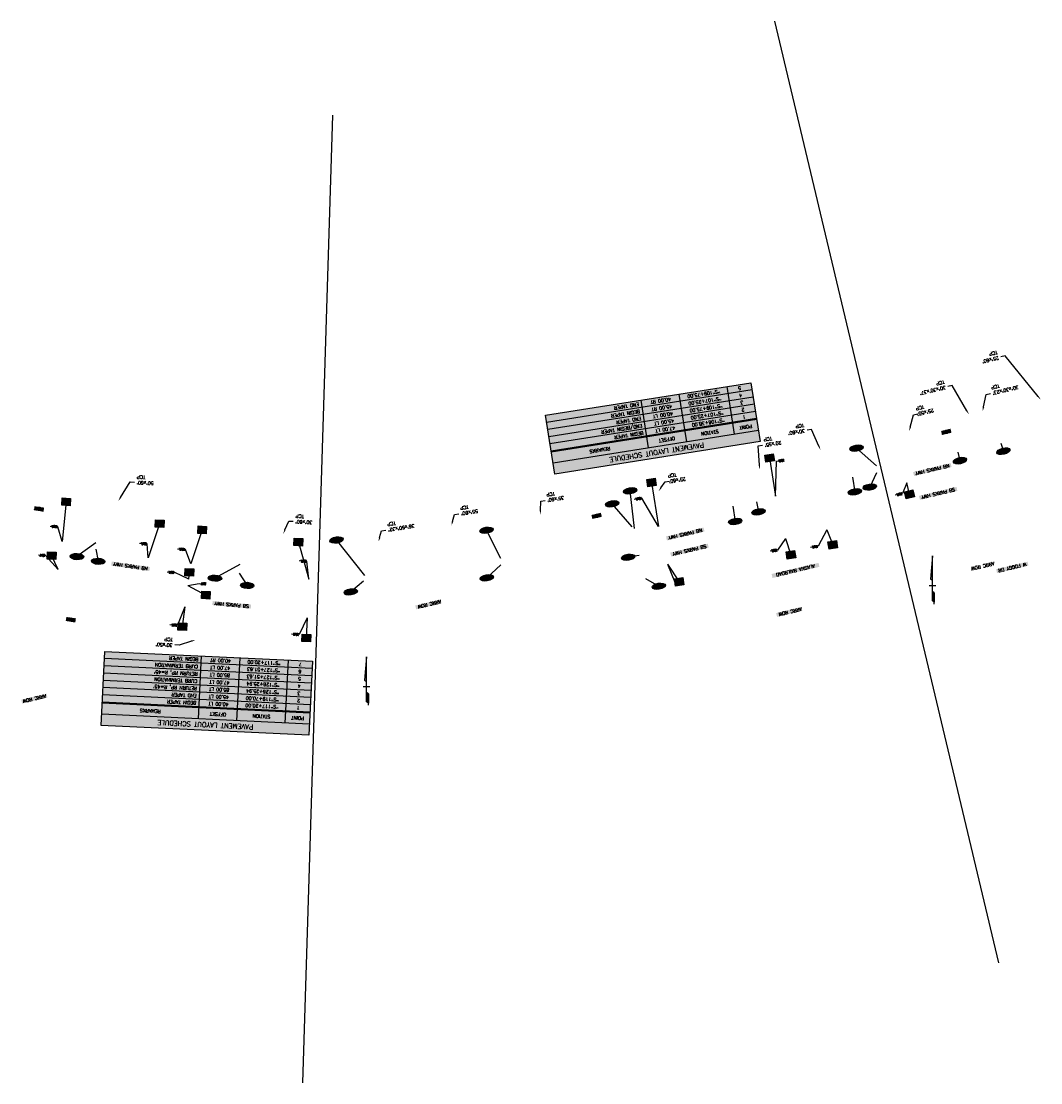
# Model space of a CAD drawing. Extents: x 137822 to 420079, y 34734 to 147659.
# Tile 8 of 9: x 416235 to 418342, y 143790 to 145983. Entities that reach past the tile are written whole.
import ezdxf
from ezdxf import colors
from ezdxf.entities.mleader import LeaderData, LeaderLine
from ezdxf.enums import TextEntityAlignment as Align
from ezdxf.math import Vec2, Vec3

# ---------------------------------------------------------------- set-up
doc = ezdxf.new("R2010")
doc.units = 0
doc.header["$MEASUREMENT"] = 0
for name, color, linetype in [('DH-TBL-P155', 155, 'Continuous'), ('DL-TBL-P00', 3, 'Continuous'), ('DL-TBL-P4', 8, 'Continuous'), ('DT-TBL-L140', 5, 'Continuous'), ('DT-TBL-L200', 7, 'Continuous'), ('ETRP_RM', 5, 'Continuous'), ('ety', 5, 'Continuous'), ('PTRE-TCE', 5, 'Continuous'), ('PTRP-PLAN', 15, 'Continuous'), ('SS-BB-TAPER', 5, 'Continuous'), ('SS-BUB-SD-PARKS', 4, 'Continuous'), ('SSN', 3, 'Continuous')]:
    doc.layers.add(name, color=color, linetype=linetype)
doc.layers.add('ST-B', color=211, linetype='Continuous', plot=False)
doc.styles.add('L120', font='ROMANSM.shx', dxfattribs={"height": 6})
doc.styles.add('L140', font='ROMANSM.shx', dxfattribs={"height": 7})
doc.styles.add('L200', font='ROMANSM.shx', dxfattribs={"height": 10})
doc.styles.add('L40', font='ROMANSM.shx', dxfattribs={"height": 2})
doc.styles.get("Standard").update_dxf_attribs({"font": 'romansm.shx'})

# ---------------------------------------------------------------- blocks, each defined once
blk = doc.blocks.new('dotarrow')
for p, q in [((0, 1.244), (-0.077, 0.285)), ((0, -0.619), (0, 1.244)), ((0.134, 0), (-0.134, 0)), ((-0.077, 0.285), (-0.003, 0.232)), ((0.075, -0.285), (0.001, -0.232)), ((0.075, -0.285), (0.075, -0.673)), ((0.075, -0.673), (0, -0.619)), ((0.076, -0.754), (0.076, -0.642))]:
    blk.add_line(p, q)
for points in [[(-0.003, 0.232), (-0.077, 0.285), (0, 1.244)], [(0.001, -0.232), (0.075, -0.285), (0, -0.619), (0.075, -0.673)]]:
    blk.add_solid(points)
blk = doc.blocks.new('NOTE-S')
blk.add_hatch(color=155).paths.add_polyline_path([(-0.175, -0.151), (-0.175, 0.155), (0.178, 0.155), (0.178, -0.151)])
at = {"flags": 128}
blk.add_lwpolyline([(-0.175, -0.151), (-0.175, 0.155), (0.178, 0.155), (0.178, -0.151)], close=True, dxfattribs=at)
at = {"style": 'L140'}
blk.add_attdef('#', text='', height=0.14, dxfattribs=at).set_placement((0, 0), align=Align.MIDDLE)
blk = doc.blocks.new('dnote')
h = blk.add_hatch(color=155)
edge = h.paths.add_edge_path()
edge.add_spline(control_points=[(0.269, 0), (0.269, 0.023), (0.252, 0.048), (0.181, 0.091), (0.128, 0.107), (-0.018, 0.125), (-0.118, 0.113), (-0.236, 0.064), (-0.265, 0.034), (-0.272, -0.021), (-0.252, -0.051), (-0.163, -0.098), (-0.096, -0.115), (0.044, -0.121), (0.116, -0.111), (0.234, -0.068), (0.269, -0.032), (0.269, 0)], knot_values=[0, 0, 0, 0, 0.656177, 0.656177, 1.312354, 1.312354, 2.312082, 2.312082, 3.080336, 3.080336, 3.848591, 3.848591, 4.616845, 4.616845, 5.3851, 5.3851, 6.283185, 6.283185, 6.283185, 6.283185], degree=3, periodic=0)
blk.add_ellipse((0, 0), major_axis=(0.279, 0), ratio=0.458922)
at = {"color": 0, "linetype": 'ByBlock', "style": 'L120'}
blk.add_attdef('NUM', text='', height=0.12, dxfattribs=at).set_placement((0, 0), align=Align.MIDDLE)

msp = doc.modelspace()

# ---------------------------------------------------------------- hatches: boundary and pattern name
at = {"layer": 'DH-TBL-P155'}
for points in [[(417743, 145236.2), (417318.3, 145169.1), (417337.5, 145047.6), (417762.2, 145114.8)], [(416836.9, 144660.7), (416407.4, 144681.2), (416400.1, 144528.4), (416829.6, 144507.8)]]:
    msp.add_hatch(color=256, dxfattribs=at).paths.add_polyline_path(points)

# ---------------------------------------------------------------- linework, layer by layer
at = {"layer": 'DL-TBL-P00'}
for p, q in [((417709.2, 145129.7), (417693.6, 145228.4)), ((417745.3, 145221.4), (417320.6, 145154.3)), ((417747.7, 145206.6), (417323, 145139.4)), ((417610.5, 145114), (417594.8, 145212.8)), ((417750, 145191.8), (417325.3, 145124.6)), ((417531.4, 145101.5), (417515.8, 145200.3)), ((417752.4, 145177), (417327.6, 145109.8)), ((417754.7, 145162.2), (417330, 145095)), ((417755, 145160.2), (417330.3, 145093)), ((417758.6, 145137.5), (417333.9, 145070.3)), ((416836.2, 144645.7), (416406.7, 144666.3)), ((416600.9, 144541.8), (416607.2, 144671.7)), ((416680.8, 144538), (416687.1, 144667.8)), ((416780.7, 144533.2), (416787, 144663)), ((416834.7, 144615.7), (416405.2, 144636.3)), ((416835.5, 144630.7), (416406, 144651.3)), ((416834, 144600.7), (416404.5, 144621.3)), ((416832.6, 144570.8), (416403.1, 144591.3)), ((416833.3, 144585.7), (416403.8, 144606.3)), ((416831.8, 144553.8), (416402.3, 144574.4)), ((416831.9, 144555.8), (416402.4, 144576.4)), ((416830.7, 144530.8), (416401.2, 144551.4))]:
    msp.add_line(p, q, dxfattribs=at)
at = {"layer": 'DL-TBL-P4', "flags": 128}
for points in [[(417762.2, 145114.8), (417337.5, 145047.6), (417318.3, 145169.1), (417743, 145236.2)], [(416836.9, 144660.7), (416829.6, 144507.8), (416400.1, 144528.4), (416407.4, 144681.2)]]:
    msp.add_lwpolyline(points, close=True, dxfattribs=at)
at = {"layer": 'ETRP_RM', "color": 155}
msp.add_solid([(417882.7, 144864.1), (417884.6, 144855.9), (417785.6, 144841.1), (417787.6, 144832.9)], dxfattribs=at)
at = {"layer": 'ety', "color": 155}
for points in [[(418155.7, 145070.2), (418157.7, 145062.1), (418078.1, 145051.8), (418080.1, 145043.6)], [(418167.8, 145021), (418169.7, 145012.8), (418090.2, 145002.5), (418092.2, 144994.4)], [(417645.1, 144937.1), (417647, 144928.9), (417567.5, 144918.6), (417569.4, 144910.4)], [(417653.8, 144903.8), (417655.8, 144895.6), (417576.3, 144885.3), (417578.2, 144877.2)], [(416500.9, 144855.6), (416499.7, 144847.3), (416421.9, 144866.9), (416420.8, 144858.6)], [(418314.6, 144866.5), (418316.6, 144858.3), (418249.7, 144851), (418251.6, 144842.9)], [(416710, 144777.9), (416709.2, 144769.6), (416630.5, 144785.1), (416629.8, 144776.8)]]:
    msp.add_solid(points, dxfattribs=at)
at = {"layer": 'PTRP-PLAN', "color": 155}
for points in [[(418155.5, 145141.3), (418157.4, 145133.1), (418136, 145136.6), (418137.9, 145128.4)], [(416282.2, 144978.3), (416281, 144970), (416262.3, 144981.1), (416261.1, 144972.8)], [(417432.8, 144967.6), (417434.8, 144959.4), (417413.3, 144963), (417415.3, 144954.8)], [(417101.6, 144788.6), (417103.6, 144780.4), (417049.3, 144776.1), (417051.3, 144768)], [(417847.2, 144773), (417849.2, 144764.8), (417795, 144760.5), (417796.9, 144752.4)], [(416347.9, 144749.5), (416346.8, 144741.2), (416328.1, 144752.3), (416326.9, 144744)], [(416287.1, 144593.9), (416289.1, 144585.7), (416234.9, 144581.4), (416236.8, 144573.3)]]:
    msp.add_solid(points, dxfattribs=at)
at = {"layer": 'SS-BB-TAPER'}
for p, q in [((417781.5, 145080.9), (417793.9, 145002.1)), ((417537.5, 145030.1), (417551.9, 144939.4)), ((418070.6, 145005.8), (418064.9, 145029.5)), ((416327.8, 144990.3), (416319.3, 144908.1)), ((416520.9, 144945), (416497.4, 144874.7)), ((416609, 144932.4), (416585.5, 144862.1)), ((417899.8, 144932.7), (417912.2, 144901.4)), ((416807.8, 144907), (416829.2, 144830.1)), ((417814.7, 144914.6), (417825.7, 144880.9)), ((416311.2, 144850.7), (416297.7, 144879)), ((417570.4, 144861.6), (417594.7, 144824.9)), ((416581, 144830.4), (416582.5, 144844.6)), ((416579.2, 144817.5), (416616.5, 144797.6)), ((416572.8, 144773), (416567.8, 144732.4)), ((416825.8, 144750.2), (416824, 144708.8))]:
    msp.add_line(p, q, dxfattribs=at)
at = {"layer": 'SS-BUB-SD-PARKS'}
for p, q in [((418002.3, 145064.9), (417960.9, 145101)), ((418259.5, 145111.2), (418264.8, 145094.8)), ((418170.7, 145092.9), (418174.9, 145075.3)), ((417953, 145041.2), (417957.8, 145010.8)), ((418002.5, 145050.2), (417988.4, 145020.7)), ((417502.4, 144935.1), (417493.3, 145013)), ((417497.3, 144938.9), (417456, 144986)), ((417754.6, 144990.4), (417758.8, 144969.4)), ((417705.8, 144981.3), (417710.7, 144949.7)), ((417226.3, 144873.4), (417196.4, 144931.5)), ((416388.9, 144905.5), (416350, 144877)), ((416945.3, 144838.2), (416886.6, 144911.4)), ((416389.4, 144892.2), (416394, 144867.3)), ((417512, 144879.2), (417489.3, 144875.7)), ((416686.7, 144860.9), (416635.2, 144832.6)), ((417225.8, 144859.7), (417197, 144833.2)), ((416685.6, 144843.1), (416701.9, 144817.5)), ((417524.8, 144831.9), (417552.5, 144815.8)), ((416942.5, 144826.4), (416915.8, 144804.1))]:
    msp.add_line(p, q, dxfattribs=at)
at = {"layer": 'ST-B'}
for p, q in [((417792, 145983.3), (418254.5, 144037.5)), ((416878.5, 145788.9), (416816.5, 143789.9)), ((417793.9, 145002.1), (417796.1, 145073.9)), ((417796.1, 145073.9), (417811.8, 145076.4)), ((418064.9, 145029.5), (418056.5, 145007.4)), ((418056.5, 145007.4), (418041, 145003.7)), ((417517.4, 144997.7), (417501.7, 144995.2)), ((417551.9, 144939.4), (417517.4, 144997.7)), ((416310.4, 144938.7), (416294.4, 144939.5)), ((416319.3, 144908.1), (416310.4, 144938.7)), ((417899.8, 144932.7), (417882.1, 144898.4)), ((416495.4, 144903.2), (416479.5, 144904)), ((416497.4, 144874.7), (416495.4, 144903.2)), ((417814.7, 144914.6), (417798.2, 144890.6)), ((417882.1, 144898.4), (417866.4, 144895.9)), ((416285, 144879.2), (416270.9, 144879.9)), ((416311.2, 144850.7), (416285, 144879.2)), ((416574.1, 144891.7), (416558.1, 144892.5)), ((416585.5, 144862.1), (416574.1, 144891.7)), ((417798.2, 144890.6), (417782.4, 144888.1)), ((416825.4, 144867.3), (416809.4, 144868.1)), ((416829.2, 144830.1), (416825.4, 144867.3)), ((417570.4, 144861.6), (417585.9, 144824.2)), ((416552.2, 144844.1), (416536.2, 144844.8)), ((416581, 144830.4), (416552.2, 144844.1)), ((416579.2, 144817.5), (416602.9, 144821.3)), ((416602.9, 144821.3), (416616.9, 144820.6)), ((417585.9, 144824.2), (417601.6, 144826.7)), ((416572.8, 144773), (416558.1, 144735.1)), ((416825.8, 144750.2), (416809.4, 144715.9)), ((416558.1, 144735.1), (416542.1, 144735.9)), ((416809.4, 144715.9), (416793.5, 144716.7))]:
    msp.add_line(p, q, dxfattribs=at)

# ---------------------------------------------------------------- block references
at = {"layer": 'SS-BB-TAPER', "zscale": 50}
for p, xscale, yscale, rotation, values in [((417781.5, 145080.9), 50.00000000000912, 49.99999999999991, 188.9871181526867, {'#': '4'}), ((417537.5, 145030.1), 50.00000000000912, 49.99999999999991, 188.9871181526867, {'#': '5'}), ((418070.6, 145005.8), 50.0000000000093, 49.99999999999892, 193.3701022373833, {'#': '9'}), ((416327.8, 144990.3), 50.00000000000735, 49.99999999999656, 177.2555882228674, {'#': '10'}), ((416520.9, 144945), 50.00000000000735, 49.99999999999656, 177.2555882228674, {'#': '9'}), ((416609, 144932.4), 50.00000000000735, 49.99999999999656, 177.2555882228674, {'#': '8'}), ((416807.8, 144907), 50.00000000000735, 49.99999999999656, 177.2555882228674, {'#': '7'}), ((417912.2, 144901.4), 50.00000000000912, 49.99999999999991, 188.9871181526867, {'#': '1'}), ((416297.7, 144879), 50.00000000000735, 49.99999999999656, 177.2555882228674, {'#': '15'}), ((417825.7, 144880.9), 50.00000000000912, 49.99999999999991, 188.9871181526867, {'#': '2'}), ((416582.5, 144844.6), 50.00000000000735, 49.99999999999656, 177.2555882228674, {'#': '14'}), ((417594.7, 144824.9), 50.00000000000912, 49.99999999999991, 188.9871181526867, {'#': '3'}), ((416616.5, 144797.6), 50.00000000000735, 49.99999999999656, 177.2555882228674, {'#': '13'}), ((416567.8, 144732.4), 50.00000000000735, 49.99999999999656, 177.2555882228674, {'#': '2'}), ((416824, 144708.8), 50.00000000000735, 49.99999999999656, 177.2555882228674, {'#': '1'})]:
    msp.add_blockref('NOTE-S', p, dxfattribs=dict(at, xscale=xscale, yscale=yscale, rotation=rotation)).add_auto_attribs(values)
at = {"layer": 'SS-BUB-SD-PARKS', "zscale": 50}
for p, xscale, yscale, rotation, values in [((417960.9, 145101), 49.99999999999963, 50.00000000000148, 188.9855772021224, {'NUM': 'P111'}), ((418264.8, 145094.8), 49.99999999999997, 50, 193.3701022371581, {'NUM': 'S107'}), ((418174.9, 145075.3), 49.99999999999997, 50, 193.3701022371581, {'NUM': 'P110'}), ((417988.4, 145020.7), 49.99999999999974, 50.0000000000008, 188.9855772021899, {'NUM': 'S108'}), ((417493.3, 145013), 49.99999999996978, 49.99999999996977, 188.9855772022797, {'NUM': 'S110'}), ((417957.8, 145010.8), 49.99999999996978, 49.99999999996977, 188.9855772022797, {'NUM': 'P112'}), ((417456, 144986), 49.99999999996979, 49.99999999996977, 188.9855772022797, {'NUM': 'P115'}), ((417758.8, 144969.4), 49.99999999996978, 49.99999999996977, 188.9855772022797, {'NUM': 'S109'}), ((417710.7, 144949.7), 49.99999999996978, 49.99999999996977, 188.9855772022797, {'NUM': 'P113'}), ((416886.6, 144911.4), 49.99999999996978, 49.99999999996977, 188.9855772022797, {'NUM': 'P117'}), ((417196.4, 144931.5), 49.99999999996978, 49.99999999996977, 188.9855772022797, {'NUM': 'P116'}), ((416350, 144877), 49.99999999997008, 49.99999999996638, 177.2540472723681, {'NUM': 'P119'}), ((417489.3, 144875.7), 49.99999999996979, 49.99999999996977, 188.9855772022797, {'NUM': 'P114'}), ((416394, 144867.3), 49.99999999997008, 49.99999999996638, 177.2540472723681, {'NUM': 'S115'}), ((416635.2, 144832.6), 49.99999999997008, 49.99999999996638, 177.2540472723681, {'NUM': 'P118'}), ((417197, 144833.2), 49.99999999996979, 49.99999999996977, 188.9855772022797, {'NUM': 'S112'}), ((416701.9, 144817.5), 49.99999999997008, 49.99999999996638, 177.2540472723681, {'NUM': 'S114'}), ((416915.8, 144804.1), 49.99999999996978, 49.99999999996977, 188.9855772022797, {'NUM': 'S113'}), ((417552.5, 144815.8), 49.99999999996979, 49.99999999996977, 188.9855772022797, {'NUM': 'S111'})]:
    msp.add_blockref('dnote', p, dxfattribs=dict(at, xscale=xscale, yscale=yscale, rotation=rotation)).add_auto_attribs(values)
at = {"layer": 'SSN', "xscale": 50, "yscale": 50, "zscale": 50}
for p in [(418118.1, 144816.5), (416948.5, 144607.7)]:
    msp.add_blockref('dotarrow', p, dxfattribs=at)

# ---------------------------------------------------------------- texts
at = {"layer": 'DT-TBL-L140', "style": 'L140'}
for s, rotation, p in [('5', 188.9871, (417719.5, 145224.9)), ('40.00 RT', 188.9871, (417556.5, 145199.2)), ('"S"109+75.00', 188.9871, (417645.4, 145213.2)), ('"S"107+25.00', 188.9871, (417647.7, 145198.4)), ('4', 188.9871, (417721.8, 145210.1)), ('45.00 RT', 188.9871, (417558.8, 145184.3)), ('"S"109+75.00', 188.9871, (417650.1, 145183.6)), ('3', 188.9871, (417724.2, 145195.3)), ('2', 188.9871, (417726.5, 145180.5)), ('40.00 LT', 188.9871, (417561.2, 145169.5)), ('"S"107+25.00', 188.9871, (417652.4, 145168.8)), ('"S"106+38.00', 188.9871, (417654.8, 145153.9)), ('1', 188.9871, (417728.8, 145165.7)), ('45.00 LT', 188.9871, (417563.5, 145154.7)), ('47.00 LT', 188.9871, (417565.9, 145139.9)), ('STATION', 188.9871, (417658.1, 145133.2)), ('POINT', 188.9871, (417732.1, 145144.9)), ('OFFSET', 188.9871, (417569.2, 145119.1)), ('REMARKS', 188.9871, (417430.9, 145097.3)), ('40.00 RT', 177.2556, (416646.8, 144662.3)), ('"S"117+20.00', 177.2556, (416736.7, 144657.9)), ('7', 177.2556, (416811.6, 144654.4)), ('85.00 LT', 177.2556, (416645.3, 144632.3)), ('47.00 LT', 177.2556, (416646, 144647.3)), ('"S"127+51.63', 177.2556, (416735.9, 144643)), ('6', 177.2556, (416810.8, 144639.4)), ('47.00 LT', 177.2556, (416644.6, 144617.3)), ('"S"126+25.94', 177.2556, (416734.5, 144613)), ('"S"127+51.63', 177.2556, (416735.2, 144628)), ('4', 177.2556, (416809.4, 144609.4)), ('5', 177.2556, (416810.1, 144624.4)), ('45.00 LT', 177.2556, (416643.2, 144587.3)), ('85.00 LT', 177.2556, (416643.9, 144602.3)), ('"S"126+25.94', 177.2556, (416733.8, 144598)), ('3', 177.2556, (416808.7, 144594.4)), ('40.00 LT', 177.2556, (416642.4, 144572.4)), ('"S"117+20.00', 177.2556, (416732.3, 144568.1)), ('"S"119+70.00', 177.2556, (416733.1, 144583)), ('2', 177.2556, (416808, 144579.4)), ('REMARKS', 177.2556, (416501.6, 144558.1)), ('OFFSET', 177.2556, (416641.4, 144551.4)), ('STATION', 177.2556, (416731.3, 144547.1)), ('POINT', 177.2556, (416806.2, 144543.5)), ('1', 177.2556, (416807.3, 144564.5))]:
    msp.add_text(s, height=7, rotation=rotation, dxfattribs=at).set_placement(p, align=Align.MIDDLE)
for s, rotation, p in [('END TAPER', 188.9871, (417511.3, 145192)), ('BEGIN TAPER', 188.9871, (417513.6, 145177.2)), ('END TAPER', 188.9871, (417516, 145162.4)), ('END/BEGIN TAPER', 188.9871, (417518.3, 145147.6)), ('BEGIN TAPER', 188.9871, (417520.6, 145132.7)), ('CURB TERMINATION', 177.2556, (416600.3, 144649.5)), ('BEGIN TAPER', 177.2556, (416601, 144664.5)), ("RETURN RP, R=45'", 177.2556, (416599.6, 144634.5)), ('CURB TERMINATION', 177.2556, (416598.9, 144619.5)), ("RETURN RP, R=45'", 177.2556, (416598.1, 144604.5)), ('END TAPER', 177.2556, (416597.4, 144589.5)), ('BEGIN TAPER', 177.2556, (416596.7, 144574.6))]:
    msp.add_text(s, height=7, rotation=rotation, dxfattribs=at).set_placement(p, align=Align.MIDDLE_LEFT)
at = {"layer": 'DT-TBL-L200', "style": 'L200'}
for rotation, p in [(188.9871, (417548.1, 145092.5)), (177.2556, (416615.4, 144529.6))]:
    msp.add_text('PAVEMENT LAYOUT SCHEDULE', height=10, rotation=rotation, dxfattribs=at).set_placement(p, align=Align.MIDDLE)
at = {"layer": 'ETRP_RM', "style": 'L140'}
msp.add_text('ALASKA RAILROAD', height=7, rotation=193.338, dxfattribs=at).set_placement((417835.1, 144848.5), align=Align.MIDDLE)
at = {"layer": 'ety', "style": 'L140'}
for s, rotation, p in [('NB PARKS HWY', 193.3705, (418117.9, 145056.9)), ('SB PARKS HWY', 193.3705, (418130, 145007.7)), ('NB PARKS HWY', 193.3705, (417607.2, 144923.8)), ('SB PARKS HWY', 193.3705, (417616, 144890.5)), ('NB PARKS HWY', 171.8802, (416460.8, 144857.1)), ('W FOGGY DR', 193.3739, (418283.1, 144854.7)), ('SB PARKS HWY', 174.8275, (416669.9, 144777.4))]:
    msp.add_text(s, height=7, rotation=rotation, dxfattribs=at).set_placement(p, align=Align.MIDDLE)
at = {"layer": 'PTRP-PLAN', "style": 'L140'}
for s, rotation, p in [('ROW', 193.4844, (418146.7, 145134.9)), ('ROW', 171.9224, (416271.6, 144975.6)), ('ARRC ROW', 193.4108, (418222.1, 144857.4)), ('ROW', 171.9224, (416337.4, 144746.8)), ('ARRC ROW', 193.3744, (416262, 144583.6))]:
    msp.add_text(s, height=7, rotation=rotation, dxfattribs=at).set_placement(p, align=Align.MIDDLE)
for s, p in [('ROW', (417433.3, 144967)), ('ARRC ROW', (417101.7, 144787.9)), ('ARRC ROW', (417847.4, 144772.3))]:
    msp.add_text(s, height=7, rotation=193.4108, dxfattribs=at).set_placement(p)
at = {"layer": 'ST-B', "style": 'L40'}
for s, rotation, p in [('45.00 RT', 188.9871, (417811.6, 145078.1)), ('107+25', 188.9871, (417812.1, 145074.7)), ('9.000 RT', 193.3701, (418055.2, 145008.9)), ('104+55', 193.3701, (418056, 145005.5)), ('40.00 RT', 188.9871, (417516.2, 144999.3)), ('109+75', 188.9871, (417516.7, 144995.9)), ('53.00 RT', 177.2556, (416309.4, 144940.5)), ('122+40', 177.2556, (416309.3, 144937.1)), ('45.00 RT', 177.2556, (416494.5, 144905)), ('120+59', 177.2556, (416494.3, 144901.5)), ('47.00 LT', 188.9871, (417880.9, 144899.9)), ('106+38', 188.9871, (417881.4, 144896.6)), ('122+40', 177.2556, (416283.9, 144877.6)), ('5.00 LT', 177.2556, (416284, 144881)), ('45.00 RT', 177.2556, (416573.1, 144893.5)), ('119+70', 177.2556, (416573, 144890.1)), ('45.00 LT', 188.9871, (417796.9, 144892.2)), ('107+25', 188.9871, (417797.5, 144888.8)), ('40.00 RT', 177.2556, (416824.5, 144869.1)), ('117+20', 177.2556, (416824.3, 144865.6)), ('13.00 RT', 177.2556, (416551.3, 144845.8)), ('119+70', 177.2556, (416551.1, 144842.4)), ('0.00 RT', 177.2556, (416617, 144822.3)), ('119+70', 177.2556, (416616.9, 144818.9)), ('40.00 LT', 188.9871, (417601.3, 144828.4)), ('109+75', 188.9871, (417601.9, 144825)), ('45.00 LT', 177.2556, (416557.1, 144736.9)), ('119+70', 177.2556, (416557, 144733.5)), ('40.00 LT', 177.2556, (416808.5, 144717.7)), ('117+20', 177.2556, (416808.3, 144714.3))]:
    msp.add_text(s, height=2, rotation=rotation, dxfattribs=at).set_placement(p, align=Align.MIDDLE_LEFT)

# ---------------------------------------------------------------- leaders
at = {"layer": 'PTRE-TCE'}
ml = msp.add_multileader_mtext('Standard', dxfattribs=at)
ml.set_content("25'x60'\\PTCP", color=256)
ml.set_leader_properties()
ml.build(insert=Vec2(0, 0))
ml.multileader.update_dxf_attribs({"text_right_attachment_type": 6, "dogleg_length": 0.18, "arrow_head_size": 9, "scale": 50})
ctx = ml.context
ctx.base_point, ctx.scale, ctx.char_height, ctx.arrow_head_size, ctx.landing_gap_size, ctx.plane_origin, ctx.plane_x_axis, ctx.plane_y_axis = Vec3(418259.4, 145289.6), 50, 7, 9, 4.5, Vec3(418289.8, 145215.4), Vec3(-0.972897, -0.23124), Vec3(0.23124, -0.972897)
ctx.right_attachment = 6
notes = []
notes.append((ctx, [(0, (1, 1, 0), (418268.1, 145291.7), (-0.972897, -0.23124), 9, [(0, [(418342, 145201.2)], 0, [])])]))
ctx.mtext.insert, ctx.mtext.text_direction, ctx.mtext.rotation, ctx.mtext.flow_direction = Vec3(418256, 145284.5), Vec3(-0.972897, -0.23124), 3.374945, 5
ml = msp.add_multileader_mtext('Standard', dxfattribs=at)
ml.set_content("30'x30'x37'\\PTCP", color=256)
ml.set_leader_properties()
ml.build(insert=Vec2(0, 0))
ml.multileader.update_dxf_attribs({"text_right_attachment_type": 6, "dogleg_length": 0.18, "arrow_head_size": 9, "scale": 50})
ctx = ml.context
ctx.base_point, ctx.scale, ctx.char_height, ctx.arrow_head_size, ctx.landing_gap_size, ctx.plane_origin, ctx.plane_x_axis, ctx.plane_y_axis = Vec3(418149.8, 145228.6), 50, 7, 9, 4.5, Vec3(418160.7, 145191.6), Vec3(-0.972897, -0.23124), Vec3(0.23124, -0.972897)
ctx.right_attachment = 6
notes.append((ctx, [(0, (1, 1, 0), (418158.6, 145230.7), (-0.972897, -0.23124), 9, [(0, [(418193.5, 145170.8)], 0, [])])]))
ctx.mtext.insert, ctx.mtext.text_direction, ctx.mtext.rotation, ctx.mtext.flow_direction = Vec3(418146.4, 145223.4), Vec3(-0.972897, -0.23124), 3.374945, 5
ml = msp.add_multileader_mtext('Standard', dxfattribs=at)
ml.set_content("30'x30'x23'\\PTCP", color=256)
ml.set_leader_properties()
ml.build(insert=Vec2(0, 0))
ml.multileader.update_dxf_attribs({"dogleg_length": 0.18, "arrow_head_size": 9, "scale": 50})
ctx = ml.context
ctx.base_point, ctx.scale, ctx.char_height, ctx.arrow_head_size, ctx.landing_gap_size, ctx.plane_origin, ctx.plane_x_axis, ctx.plane_y_axis = Vec3(418303.9, 145229.9), 50, 7, 9, 4.5, Vec3(418275.3, 145267.2), Vec3(-0.972897, -0.23124), Vec3(0.23124, -0.972897)
ctx.text_align_type = 2
notes.append((ctx, [(1, (1, 1, 0), (418229, 145212.1), (0.972897, 0.23124), 9, [(0, [(418221.9, 145177.6)], 0, [])])]))
ctx.mtext.insert, ctx.mtext.text_direction, ctx.mtext.rotation, ctx.mtext.alignment, ctx.mtext.flow_direction = Vec3(418243.1, 145211.2), Vec3(-0.972897, -0.23124), 3.374945, 3, 5
ml = msp.add_multileader_mtext('Standard', dxfattribs=at)
ml.set_content("25'x55'\\PTCP", color=256)
ml.set_leader_properties()
ml.build(insert=Vec2(0, 0))
ml.multileader.update_dxf_attribs({"dogleg_length": 0.18, "arrow_head_size": 9, "scale": 50})
ctx = ml.context
ctx.base_point, ctx.scale, ctx.char_height, ctx.arrow_head_size, ctx.landing_gap_size, ctx.plane_origin, ctx.plane_x_axis, ctx.plane_y_axis = Vec3(418132.2, 145182.8), 50, 7, 9, 4.5, Vec3(418053.3, 145281.4), Vec3(-0.972897, -0.23124), Vec3(0.23124, -0.972897)
ctx.text_align_type = 2
notes.append((ctx, [(1, (1, 1, 0), (418079, 145170.1), (0.972897, 0.23124), 9, [(0, [(418070.1, 145136.1)], 0, [])])]))
ctx.mtext.insert, ctx.mtext.text_direction, ctx.mtext.rotation, ctx.mtext.alignment, ctx.mtext.flow_direction = Vec3(418087.3, 145167.8), Vec3(-0.972897, -0.23124), 3.374945, 3, 5
ml = msp.add_multileader_mtext('Standard', dxfattribs=at)
ml.set_content("30'x60'\\PTCP", color=256)
ml.set_leader_properties()
ml.build(insert=Vec2(0, 0))
ml.multileader.update_dxf_attribs({"dogleg_length": 0.18, "arrow_head_size": 9, "scale": 50})
ctx = ml.context
ctx.base_point, ctx.scale, ctx.char_height, ctx.arrow_head_size, ctx.landing_gap_size, ctx.plane_origin, ctx.plane_x_axis, ctx.plane_y_axis = Vec3(417858.9, 145138.4), 50, 7, 9, 4.5, Vec3(417882, 145245.5), Vec3(-0.987723, -0.156212), Vec3(0.156212, -0.987723)
notes.append((ctx, [(0, (1, 1, 0), (417867.8, 145139.8), (-0.987723, -0.156212), 9, [(0, [(417886.8, 145097.2)], 0, [])])]))
ctx.mtext.insert, ctx.mtext.text_direction, ctx.mtext.rotation, ctx.mtext.flow_direction = Vec3(417855.1, 145133.6), Vec3(-0.987723, -0.156212), 3.298447, 5
ml = msp.add_multileader_mtext('Standard', dxfattribs=at)
ml.set_content("20'x55'\\PTCP", color=256)
ml.set_leader_properties()
ml.build(insert=Vec2(0, 0))
ml.multileader.update_dxf_attribs({"dogleg_length": 0.18, "arrow_head_size": 9, "scale": 50})
ctx = ml.context
ctx.base_point, ctx.scale, ctx.char_height, ctx.arrow_head_size, ctx.landing_gap_size, ctx.plane_origin, ctx.plane_x_axis, ctx.plane_y_axis = Vec3(417811.7, 145114.1), 50, 7, 9, 4.5, Vec3(417756.2, 145205), Vec3(-0.987723, -0.156212), Vec3(0.156212, -0.987723)
ctx.text_align_type = 2
notes.append((ctx, [(1, (1, 1, 0), (417757.7, 145105.6), (0.987723, 0.156212), 9, [(0, [(417761, 145056.8)], 0, [])])]))
ctx.mtext.insert, ctx.mtext.text_direction, ctx.mtext.rotation, ctx.mtext.alignment, ctx.mtext.flow_direction = Vec3(417771.7, 145103.6), Vec3(-0.987723, -0.156212), 3.298447, 3, 5
ml = msp.add_multileader_mtext('Standard', dxfattribs=at)
ml.set_content("25'x60'\\PTCP", color=256)
ml.set_leader_properties()
ml.build(insert=Vec2(0, 0))
ml.multileader.update_dxf_attribs({"dogleg_length": 0.18, "arrow_head_size": 9, "scale": 50})
ctx = ml.context
ctx.base_point, ctx.scale, ctx.char_height, ctx.arrow_head_size, ctx.landing_gap_size, ctx.plane_origin, ctx.plane_x_axis, ctx.plane_y_axis = Vec3(417619.9, 145040.2), 50, 7, 9, 4.5, Vec3(417547.1, 145160), Vec3(-0.987723, -0.156212), Vec3(0.156212, -0.987723)
ctx.text_align_type = 2
notes.append((ctx, [(1, (1, 1, 0), (417566, 145031.6), (0.987723, 0.156212), 9, [(0, [(417551.8, 145011.8)], 0, [])])]))
ctx.mtext.insert, ctx.mtext.text_direction, ctx.mtext.rotation, ctx.mtext.alignment, ctx.mtext.flow_direction = Vec3(417574, 145028.7), Vec3(-0.987723, -0.156212), 3.298447, 3, 5
ml = msp.add_multileader_mtext('Standard', dxfattribs=at)
ml.set_content("50'x60'\\PTCP", color=256)
ml.set_leader_properties()
ml.build(insert=Vec2(0, 0))
ml.multileader.update_dxf_attribs({"dogleg_length": 0.18, "arrow_head_size": 9, "scale": 50})
ctx = ml.context
ctx.base_point, ctx.scale, ctx.char_height, ctx.arrow_head_size, ctx.landing_gap_size, ctx.plane_origin, ctx.plane_x_axis, ctx.plane_y_axis = Vec3(416514.5, 145028.7), 50, 7, 9, 4.5, Vec3(416461.5, 145143.3), Vec3(-0.998853, 0.047881), Vec3(-0.047881, -0.998853)
ctx.text_align_type = 2
notes.append((ctx, [(1, (1, 1, 0), (416459.9, 145031.3), (0.998853, -0.047881), 9, [(0, [(416435.4, 144991.7)], 0, [])])]))
ctx.mtext.insert, ctx.mtext.text_direction, ctx.mtext.rotation, ctx.mtext.alignment, ctx.mtext.flow_direction = Vec3(416473.2, 145026.5), Vec3(-0.998853, 0.047881), 3.093694, 3, 5
ml = msp.add_multileader_mtext('Standard', dxfattribs=at)
ml.set_content("35'x60'\\PTCP", color=256)
ml.set_leader_properties()
ml.build(insert=Vec2(0, 0))
ml.multileader.update_dxf_attribs({"dogleg_length": 0.18, "arrow_head_size": 9, "scale": 50})
ctx = ml.context
ctx.base_point, ctx.scale, ctx.char_height, ctx.arrow_head_size, ctx.landing_gap_size, ctx.plane_origin, ctx.plane_x_axis, ctx.plane_y_axis = Vec3(417362.7, 145000.3), 50, 7, 9, 4.5, Vec3(417302.8, 145111.7), Vec3(-0.987723, -0.156212), Vec3(0.156212, -0.987723)
ctx.text_align_type = 2
notes.append((ctx, [(1, (1, 1, 0), (417308.7, 144991.7), (0.987723, 0.156212), 9, [(0, [(417307.5, 144963.5)], 0, [])])]))
ctx.mtext.insert, ctx.mtext.text_direction, ctx.mtext.rotation, ctx.mtext.alignment, ctx.mtext.flow_direction = Vec3(417322.7, 144989.7), Vec3(-0.987723, -0.156212), 3.298447, 3, 5
ml = msp.add_multileader_mtext('Standard', dxfattribs=at)
ml.set_content("55'x60'\\PTCP", color=256)
ml.set_leader_properties()
ml.build(insert=Vec2(0, 0))
ml.multileader.update_dxf_attribs({"dogleg_length": 0.18, "arrow_head_size": 9, "scale": 50})
ctx = ml.context
ctx.base_point, ctx.scale, ctx.char_height, ctx.arrow_head_size, ctx.landing_gap_size, ctx.plane_origin, ctx.plane_x_axis, ctx.plane_y_axis = Vec3(417184.5, 144972.7), 50, 7, 9, 4.5, Vec3(417119.2, 145089.5), Vec3(-0.987723, -0.156212), Vec3(0.156212, -0.987723)
ctx.text_align_type = 2
notes.append((ctx, [(1, (1, 1, 0), (417130.5, 144964.2), (0.987723, 0.156212), 9, [(0, [(417124, 144941.2)], 0, [])])]))
ctx.mtext.insert, ctx.mtext.text_direction, ctx.mtext.rotation, ctx.mtext.alignment, ctx.mtext.flow_direction = Vec3(417144.5, 144962.2), Vec3(-0.987723, -0.156212), 3.298447, 3, 5
ml = msp.add_multileader_mtext('Standard', dxfattribs=at)
ml.set_content("30'x60'\\PTCP", color=256)
ml.set_leader_properties()
ml.build(insert=Vec2(0, 0))
ml.multileader.update_dxf_attribs({"dogleg_length": 0.18, "arrow_head_size": 9, "scale": 50})
ctx = ml.context
ctx.base_point, ctx.scale, ctx.char_height, ctx.arrow_head_size, ctx.landing_gap_size, ctx.plane_origin, ctx.plane_x_axis, ctx.plane_y_axis = Vec3(416842.6, 144947.9), 50, 7, 9, 4.5, Vec3(416802.4, 145075.5), Vec3(-0.998853, 0.047881), Vec3(-0.047881, -0.998853)
ctx.text_align_type = 2
notes.append((ctx, [(1, (1, 1, 0), (416788, 144950.5), (0.998853, -0.047881), 9, [(0, [(416776.3, 144923.8)], 0, [])])]))
ctx.mtext.insert, ctx.mtext.text_direction, ctx.mtext.rotation, ctx.mtext.alignment, ctx.mtext.flow_direction = Vec3(416801.2, 144945.7), Vec3(-0.998853, 0.047881), 3.093694, 3, 5
ml = msp.add_multileader_mtext('Standard', dxfattribs=at)
ml.set_content("36'x60'x32'\\PTCP", color=256)
ml.set_leader_properties()
ml.build(insert=Vec2(0, 0))
ml.multileader.update_dxf_attribs({"dogleg_length": 0.18, "arrow_head_size": 9, "scale": 50})
ctx = ml.context
ctx.base_point, ctx.scale, ctx.char_height, ctx.arrow_head_size, ctx.landing_gap_size, ctx.plane_origin, ctx.plane_x_axis, ctx.plane_y_axis = Vec3(417066, 144944.3), 50, 7, 9, 4.5, Vec3(416968.4, 145055.9), Vec3(-0.987723, -0.156212), Vec3(0.156212, -0.987723)
ctx.text_align_type = 2
notes.append((ctx, [(1, (1, 1, 0), (416979.7, 144930.6), (0.987723, 0.156212), 9, [(0, [(416973.2, 144907.6)], 0, [])])]))
ctx.mtext.insert, ctx.mtext.text_direction, ctx.mtext.rotation, ctx.mtext.alignment, ctx.mtext.flow_direction = Vec3(416993.7, 144928.6), Vec3(-0.987723, -0.156212), 3.298447, 3, 5
ml = msp.add_multileader_mtext('Standard', dxfattribs=at)
ml.set_content("30'x50'\\PTCP", color=256)
ml.set_leader_properties()
ml.build(insert=Vec2(0, 0))
ml.multileader.update_dxf_attribs({"dogleg_length": 0.18, "arrow_head_size": 9, "scale": 50})
ctx = ml.context
ctx.base_point, ctx.scale, ctx.char_height, ctx.arrow_head_size, ctx.landing_gap_size, ctx.plane_origin, ctx.plane_x_axis, ctx.plane_y_axis = Vec3(416552.1, 144694.4), 50, 7, 9, 4.5, Vec3(416603.7, 144770.2), Vec3(-0.998853, 0.047881), Vec3(-0.047881, -0.998853)
notes.append((ctx, [(0, (1, 1, 0), (416561.1, 144694), (-0.998853, 0.047881), 9, [(0, [(416595, 144705.1)], 0, [])])]))
ctx.mtext.insert, ctx.mtext.text_direction, ctx.mtext.rotation, ctx.mtext.flow_direction = Vec3(416547.4, 144690.4), Vec3(-0.998853, 0.047881), 3.093694, 5
for ctx, leaders in notes:
    for number, flags, end, landing, length, lines in leaders:
        leader = LeaderData()
        leader.index, (leader.has_last_leader_line, leader.has_dogleg_vector, leader.attachment_direction) = number, flags
        leader.last_leader_point, leader.dogleg_vector, leader.dogleg_length = Vec3(end), Vec3(landing), length
        for number, points, colour, breaks in lines:
            line = LeaderLine()
            line.index, line.vertices, line.color, line.breaks = number, Vec3.list(points), colors.encode_raw_color(colour), breaks
            leader.lines.append(line)
        ctx.leaders.append(leader)

doc.saveas('drawing.dxf')
